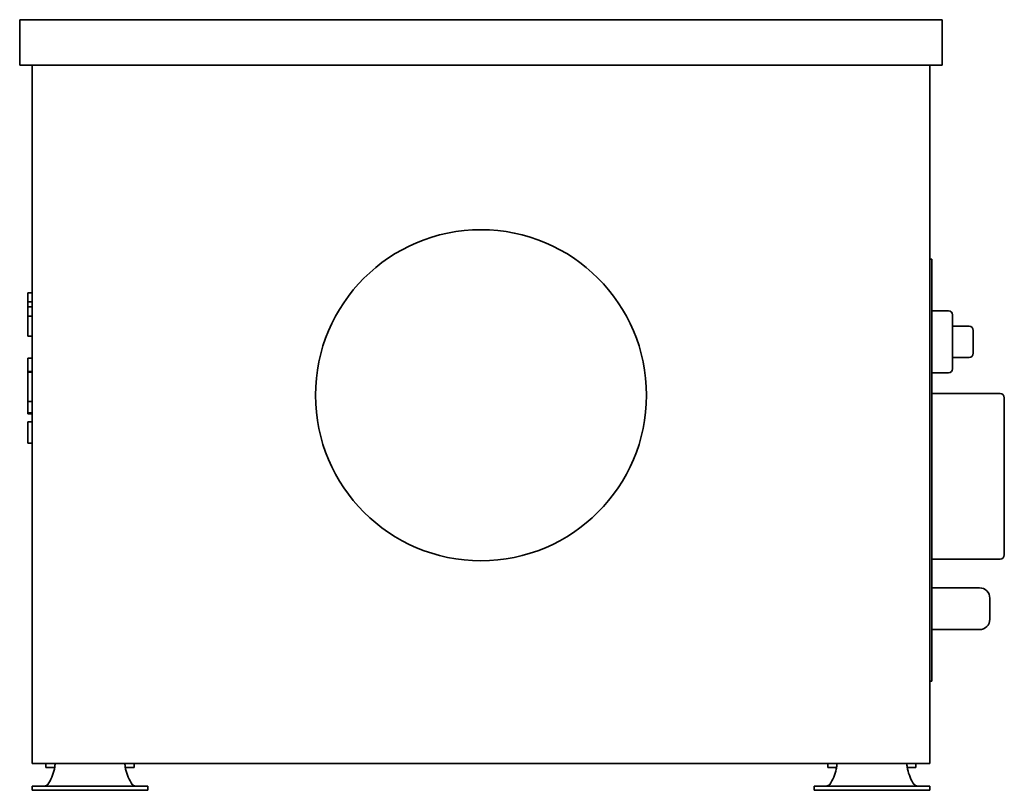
# Model space of a CAD drawing. Header units: millimetres. Extents: x 182 to 658, y 111 to 483.
import ezdxf

# ---------------------------------------------------------------- set-up
doc = ezdxf.new("R2010")
doc.units = ezdxf.units.MM
doc.header["$LTSCALE"] = 2
doc.layers.add('Krawędzie widoczne(ISO)', color=7, linetype='Continuous', lineweight=35, true_color=0x262659)

msp = doc.modelspace()

# ---------------------------------------------------------------- linework, layer by layer
at = {"layer": 'Krawędzie widoczne(ISO)'}
for p, q in [((182, 483.23), (628, 483.23)), ((182, 461.23), (182, 483.23)), ((628, 461.23), (628, 483.23)), ((628, 461.23), (182, 461.23)), ((188, 461.23), (188, 123.73)), ((622, 461.23), (622, 123.73)), ((623, 367.53), (622, 367.53)), ((623, 367.53), (623, 363.53)), ((623, 167.53), (623, 363.53)), ((186, 349.03), (186, 351.2)), ((186, 351.2), (188, 351.2)), ((186, 346.85), (186, 349.03)), ((186, 344.42), (186, 346.85)), ((186, 346.85), (188, 346.85)), ((186, 339.86), (186, 344.42)), ((186, 344.42), (188, 344.42)), ((186, 334.83), (186, 339.86)), ((186, 339.86), (188, 339.86)), ((623, 342.53), (631, 342.53)), ((633, 340.53), (633, 314.53)), ((186, 330.33), (186, 334.83)), ((633, 335.03), (641, 335.03)), ((186, 330.29), (186, 330.33)), ((186, 330.33), (188, 330.33)), ((186, 330.29), (188, 330.29)), ((643, 333.03), (643, 322.03)), ((186, 313.15), (186, 319.57)), ((186, 319.57), (188, 319.57)), ((633, 320.03), (641, 320.03)), ((186, 313.15), (188, 313.15)), ((186, 312.79), (186, 313.15)), ((186, 309.09), (186, 312.79)), ((186, 312.79), (188, 312.79)), ((623, 312.53), (631, 312.53)), ((186, 301.59), (186, 309.09)), ((186, 298.7), (186, 301.59)), ((623, 302.53), (656, 302.53)), ((658, 300.53), (658, 224.53)), ((186, 296.61), (186, 298.7)), ((186, 298.7), (188, 298.7)), ((186, 294.4), (186, 296.61)), ((186, 293.2), (186, 294.4)), ((186, 292.66), (186, 293.2)), ((186, 293.2), (188, 293.2)), ((186, 292.66), (188, 292.66)), ((186, 287.56), (186, 288.91)), ((186, 288.91), (188, 288.91)), ((186, 283.71), (186, 287.56)), ((186, 279.81), (186, 283.71)), ((186, 278.5), (186, 279.81)), ((186, 278.5), (188, 278.5)), ((623, 222.53), (656, 222.53)), ((623, 208.63), (646, 208.63)), ((651, 203.63), (651, 193.43)), ((623, 188.43), (646, 188.43)), ((623, 167.53), (623, 163.53)), ((622, 163.53), (623, 163.53)), ((622, 123.73), (188, 123.73)), ((194.71, 123.73), (194.71, 121.73)), ((195.68, 121.73), (194.71, 121.73)), ((195.68, 121.73), (198.9, 121.73)), ((233.1, 121.73), (236.32, 121.73)), ((237.29, 121.73), (236.32, 121.73)), ((237.29, 123.73), (237.29, 121.73)), ((572.71, 123.73), (572.71, 121.73)), ((573.68, 121.73), (572.71, 121.73)), ((573.68, 121.73), (576.9, 121.73)), ((611.1, 121.73), (614.32, 121.73)), ((615.29, 121.73), (614.32, 121.73)), ((615.29, 123.73), (615.29, 121.73)), ((188.08, 112.77), (189.84, 112.77)), ((188.08, 112.77), (188.08, 110.77)), ((189.84, 110.77), (188.08, 110.77)), ((211.76, 112.77), (189.84, 112.77)), ((189.84, 110.77), (211.76, 110.77)), ((211.76, 112.77), (220.24, 112.77)), ((220.24, 110.77), (211.76, 110.77)), ((220.24, 112.77), (242.16, 112.77)), ((220.24, 110.77), (242.16, 110.77)), ((242.16, 112.77), (243.92, 112.77)), ((243.92, 110.77), (242.16, 110.77)), ((243.92, 112.77), (243.92, 110.77)), ((566.08, 112.77), (567.84, 112.77)), ((566.08, 112.77), (566.08, 110.77)), ((567.84, 110.77), (566.08, 110.77)), ((589.76, 112.77), (567.84, 112.77)), ((567.84, 110.77), (589.76, 110.77)), ((589.76, 112.77), (598.24, 112.77)), ((598.24, 110.77), (589.76, 110.77)), ((598.24, 112.77), (620.16, 112.77)), ((598.24, 110.77), (620.16, 110.77)), ((620.16, 112.77), (621.92, 112.77)), ((621.92, 110.77), (620.16, 110.77)), ((621.92, 112.77), (621.92, 110.77))]:
    msp.add_line(p, q, dxfattribs=at)
msp.add_circle((405, 301.73), 80, dxfattribs=at)
for centre, radius, start, end in [((631, 340.53), 2, 0, 90), ((641, 333.03), 2, 0, 90), ((641, 322.03), 2, 270, 0), ((631, 314.53), 2, 270, 0), ((656, 300.53), 2, 0, 90), ((656, 224.53), 2, 270, 0), ((646, 203.63), 5, 0, 90), ((646, 193.43), 5, 270, 0), ((176.4, 126.19), 23, 326.7175, 346.7782), ((255.6, 126.19), 23, 193.2218, 213.2825), ((554.4, 126.19), 23, 326.7175, 346.7782), ((633.6, 126.19), 23, 193.2218, 213.2825)]:
    msp.add_arc(centre, radius, start, end, dxfattribs=at)
for points, knots in [([(199.25, 123.73), (199.23, 123.73), (199.2, 123.66), (199.13, 123.37), (199.1, 123.17), (199.02, 122.65), (198.98, 122.34), (198.89, 121.66), (198.84, 121.3), (198.79, 120.93)], [0, 0, 0, 0, 0.1113973, 0.1113973, 0.2218681, 0.2218681, 0.3323097, 0.3323097, 0.4436983, 0.4436983, 0.4436983, 0.4436983]), ([(233.21, 120.93), (233.16, 121.3), (233.11, 121.66), (233.02, 122.34), (232.98, 122.65), (232.9, 123.17), (232.87, 123.37), (232.8, 123.66), (232.77, 123.73), (232.75, 123.73)], [0, 0, 0, 0, 0.1114459, 0.1114459, 0.2219303, 0.2219303, 0.3324441, 0.3324441, 0.4438708, 0.4438708, 0.4438708, 0.4438708]), ([(577.25, 123.73), (577.23, 123.73), (577.2, 123.66), (577.13, 123.37), (577.1, 123.17), (577.02, 122.65), (576.98, 122.34), (576.89, 121.66), (576.84, 121.3), (576.79, 120.93)], [0, 0, 0, 0, 0.1113973, 0.1113973, 0.2218681, 0.2218681, 0.3323097, 0.3323097, 0.4436983, 0.4436983, 0.4436983, 0.4436983]), ([(611.21, 120.93), (611.16, 121.3), (611.11, 121.66), (611.02, 122.34), (610.98, 122.65), (610.9, 123.17), (610.87, 123.37), (610.8, 123.66), (610.77, 123.73), (610.75, 123.73)], [0, 0, 0, 0, 0.1114459, 0.1114459, 0.2219303, 0.2219303, 0.3324441, 0.3324441, 0.4438708, 0.4438708, 0.4438708, 0.4438708]), ([(195.63, 113.57), (195.61, 113.55), (195.59, 113.54), (195.57, 113.52), (195.55, 113.51), (195.52, 113.49), (195.5, 113.48), (195.48, 113.46), (195.46, 113.45), (195.44, 113.43), (195.42, 113.42), (195.4, 113.4), (195.37, 113.39), (195.35, 113.38), (195.33, 113.36), (195.31, 113.35), (195.29, 113.33), (195.27, 113.32), (195.26, 113.31), (195.25, 113.31), (195.25, 113.31), (195.24, 113.3), (195.22, 113.29), (195.2, 113.28), (195.18, 113.26), (195.16, 113.25), (195.13, 113.23), (195.11, 113.22), (195.09, 113.21), (195.07, 113.19), (195.04, 113.18), (195.02, 113.17), (195, 113.16), (194.98, 113.14), (194.95, 113.13), (194.93, 113.12), (194.91, 113.11), (194.89, 113.1), (194.86, 113.08), (194.84, 113.07), (194.82, 113.06), (194.79, 113.05), (194.77, 113.04), (194.75, 113.03), (194.73, 113.02), (194.7, 113.01), (194.68, 113), (194.66, 112.99), (194.63, 112.98), (194.61, 112.97), (194.59, 112.96), (194.56, 112.95), (194.54, 112.94), (194.52, 112.93), (194.49, 112.92), (194.49, 112.92), (194.48, 112.92), (194.48, 112.92), (194.46, 112.91), (194.44, 112.9), (194.42, 112.9), (194.4, 112.89), (194.37, 112.88), (194.35, 112.88), (194.33, 112.87), (194.3, 112.86), (194.28, 112.86), (194.25, 112.85), (194.23, 112.84), (194.2, 112.84), (194.18, 112.83), (194.16, 112.83), (194.13, 112.82), (194.11, 112.82), (194.08, 112.81), (194.05, 112.81), (194.03, 112.8), (194.01, 112.8), (193.99, 112.8), (193.96, 112.79), (193.94, 112.79), (193.91, 112.79), (193.89, 112.78), (193.86, 112.78), (193.84, 112.78), (193.81, 112.78), (193.79, 112.78), (193.76, 112.77), (193.74, 112.77), (193.71, 112.77), (193.69, 112.77), (193.66, 112.77), (193.64, 112.77), (193.61, 112.77)], [0, 0, 0, 0, 0.0078163, 0.0078163, 0.0078163, 0.0156656, 0.0156656, 0.0156656, 0.0235447, 0.0235447, 0.0235447, 0.0314507, 0.0314507, 0.0314507, 0.0393801, 0.0393801, 0.0393801, 0.0456978, 0.0456978, 0.0456978, 0.0473294, 0.0473294, 0.0473294, 0.0552907, 0.0552907, 0.0552907, 0.0632562, 0.0632562, 0.0632562, 0.0712194, 0.0712194, 0.0712194, 0.0791739, 0.0791739, 0.0791739, 0.0871132, 0.0871132, 0.0871132, 0.0950308, 0.0950308, 0.0950308, 0.1029204, 0.1029204, 0.1029204, 0.1107759, 0.1107759, 0.1107759, 0.1185913, 0.1185913, 0.1185913, 0.1263609, 0.1263609, 0.1263609, 0.1340793, 0.1340793, 0.1340793, 0.1356977, 0.1356977, 0.1356977, 0.1417721, 0.1417721, 0.1417721, 0.1495008, 0.1495008, 0.1495008, 0.1572621, 0.1572621, 0.1572621, 0.1650505, 0.1650505, 0.1650505, 0.1728601, 0.1728601, 0.1728601, 0.1811091, 0.1811091, 0.1811091, 0.1885372, 0.1885372, 0.1885372, 0.1964318, 0.1964318, 0.1964318, 0.2043573, 0.2043573, 0.2043573, 0.2123021, 0.2123021, 0.2123021, 0.2202542, 0.2202542, 0.2202542, 0.2282011, 0.2282011, 0.2282011, 0.2282011]), ([(238.39, 112.77), (238.21, 112.77), (238.03, 112.79), (237.69, 112.86), (237.52, 112.91), (237.18, 113.06), (237.01, 113.14), (236.68, 113.35), (236.53, 113.46), (236.37, 113.57)], [-0.238205, -0.238205, -0.238205, -0.238205, -0.1772118, -0.1772118, -0.118791, -0.118791, -0.0580717, -0.0580717, 0, 0, 0, 0]), ([(573.63, 113.57), (573.61, 113.55), (573.59, 113.54), (573.57, 113.52), (573.55, 113.51), (573.52, 113.49), (573.5, 113.48), (573.48, 113.46), (573.46, 113.45), (573.44, 113.43), (573.42, 113.42), (573.4, 113.4), (573.37, 113.39), (573.35, 113.38), (573.33, 113.36), (573.31, 113.35), (573.29, 113.33), (573.27, 113.32), (573.26, 113.31), (573.25, 113.31), (573.25, 113.31), (573.24, 113.3), (573.22, 113.29), (573.2, 113.28), (573.18, 113.26), (573.16, 113.25), (573.13, 113.23), (573.11, 113.22), (573.09, 113.21), (573.07, 113.19), (573.04, 113.18), (573.02, 113.17), (573, 113.16), (572.98, 113.14), (572.95, 113.13), (572.93, 113.12), (572.91, 113.11), (572.89, 113.1), (572.86, 113.08), (572.84, 113.07), (572.82, 113.06), (572.79, 113.05), (572.77, 113.04), (572.75, 113.03), (572.73, 113.02), (572.7, 113.01), (572.68, 113), (572.66, 112.99), (572.63, 112.98), (572.61, 112.97), (572.59, 112.96), (572.56, 112.95), (572.54, 112.94), (572.52, 112.93), (572.49, 112.92), (572.49, 112.92), (572.48, 112.92), (572.48, 112.92), (572.46, 112.91), (572.44, 112.9), (572.42, 112.9), (572.4, 112.89), (572.37, 112.88), (572.35, 112.88), (572.33, 112.87), (572.3, 112.86), (572.28, 112.86), (572.25, 112.85), (572.23, 112.84), (572.2, 112.84), (572.18, 112.83), (572.16, 112.83), (572.13, 112.82), (572.11, 112.82), (572.08, 112.81), (572.05, 112.81), (572.03, 112.8), (572.01, 112.8), (571.99, 112.8), (571.96, 112.79), (571.94, 112.79), (571.91, 112.79), (571.89, 112.78), (571.86, 112.78), (571.84, 112.78), (571.81, 112.78), (571.79, 112.78), (571.76, 112.77), (571.74, 112.77), (571.71, 112.77), (571.69, 112.77), (571.66, 112.77), (571.64, 112.77), (571.61, 112.77)], [0, 0, 0, 0, 0.0078163, 0.0078163, 0.0078163, 0.0156656, 0.0156656, 0.0156656, 0.0235447, 0.0235447, 0.0235447, 0.0314507, 0.0314507, 0.0314507, 0.0393801, 0.0393801, 0.0393801, 0.0456978, 0.0456978, 0.0456978, 0.0473294, 0.0473294, 0.0473294, 0.0552907, 0.0552907, 0.0552907, 0.0632562, 0.0632562, 0.0632562, 0.0712194, 0.0712194, 0.0712194, 0.0791739, 0.0791739, 0.0791739, 0.0871132, 0.0871132, 0.0871132, 0.0950308, 0.0950308, 0.0950308, 0.1029204, 0.1029204, 0.1029204, 0.1107759, 0.1107759, 0.1107759, 0.1185913, 0.1185913, 0.1185913, 0.1263609, 0.1263609, 0.1263609, 0.1340793, 0.1340793, 0.1340793, 0.1356977, 0.1356977, 0.1356977, 0.1417721, 0.1417721, 0.1417721, 0.1495008, 0.1495008, 0.1495008, 0.1572621, 0.1572621, 0.1572621, 0.1650505, 0.1650505, 0.1650505, 0.1728601, 0.1728601, 0.1728601, 0.1811091, 0.1811091, 0.1811091, 0.1885372, 0.1885372, 0.1885372, 0.1964318, 0.1964318, 0.1964318, 0.2043573, 0.2043573, 0.2043573, 0.2123021, 0.2123021, 0.2123021, 0.2202542, 0.2202542, 0.2202542, 0.2282011, 0.2282011, 0.2282011, 0.2282011]), ([(616.39, 112.77), (616.21, 112.77), (616.03, 112.79), (615.69, 112.86), (615.52, 112.91), (615.18, 113.06), (615.01, 113.14), (614.68, 113.35), (614.53, 113.46), (614.37, 113.57)], [-0.238205, -0.238205, -0.238205, -0.238205, -0.1772118, -0.1772118, -0.118791, -0.118791, -0.0580717, -0.0580717, 0, 0, 0, 0])]:
    msp.add_open_spline(points, degree=3, knots=knots, dxfattribs=at)

doc.saveas('drawing.dxf')
